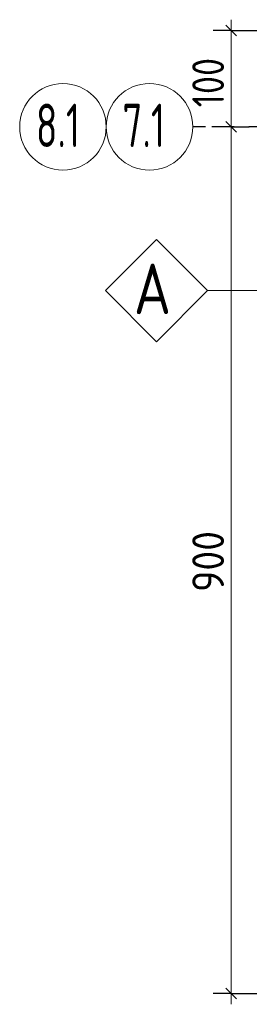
# Model space of a CAD drawing. Header units: millimetres. Extents: x 0 to 59400, y 0 to 42000.
# Tile 26 of 29: x 50240 to 51832, y 20592 to 27408. Entities that reach past the tile are written whole.
import ezdxf

# ---------------------------------------------------------------- set-up
doc = ezdxf.new("R2010")
doc.units = ezdxf.units.MM
doc.linetypes.add('______5', pattern=[1100, 800, -100, 100, -100])
doc.layers.add('Standard', color=7, linetype='Continuous', lineweight=25)
doc.layers.add('Позиционная метка линия выноска', color=7, linetype='Continuous', lineweight=13)
doc.layers.add('Оси', color=7, linetype='______5', lineweight=13, true_color=0x656565)
doc.styles.add('ISOCPEUR', font='txt')

msp = doc.modelspace()

# ---------------------------------------------------------------- linework, layer by layer
at = {"layer": 'Standard', "color": 7, "linetype": 'Continuous', "lineweight": 13, "transparency": 33554687}
for p, q in [((51706.9, 27333.3), (51706.9, 27408.3)), ((51706.9, 27333.3), (51706.9, 26666.7)), ((51706.9, 26666.7), (51706.9, 20666.7)), ((51706.9, 20666.7), (51706.9, 20591.7))]:
    msp.add_line(p, q, dxfattribs=at)
at = {"layer": 'Standard', "color": 7, "linetype": 'Continuous', "lineweight": 25, "transparency": 33554687}
for p, q in [((51669.4, 27370.8), (51744.4, 27295.8)), ((51669.4, 26704.2), (51744.4, 26629.2)), ((51669.4, 20704.2), (51744.4, 20629.2))]:
    msp.add_line(p, q, dxfattribs=at)
at = {"layer": 'Standard', "color": 251, "linetype": 'Continuous', "lineweight": -3, "true_color": 0x656565, "transparency": 33554687}
for p, q in [((51706.9, 27333.3), (51581.9, 27333.3)), ((51706.9, 27333.3), (51831.9, 27333.3)), ((51706.9, 27333.3), (51973.6, 27333.3)), ((51706.9, 26666.7), (51581.9, 26666.7)), ((51706.9, 26666.7), (51831.9, 26666.7)), ((51706.9, 20666.7), (51581.9, 20666.7)), ((51706.9, 20666.7), (51831.9, 20666.7)), ((51706.9, 20666.7), (51973.6, 20666.7))]:
    msp.add_line(p, q, dxfattribs=at)
msp.add_lwpolyline([(51706.9, 26666.7), (51689.9, 26666.7), (51689.9, 26666.7), (51573.6, 26666.7)], dxfattribs=at)
at = {"layer": 'Оси', "color": 8, "linetype": '______5', "lineweight": -3, "transparency": 33554687}
msp.add_line((54827.9, 26666.7), (51440.3, 26666.7), dxfattribs=at)
at = {"layer": 'Оси', "color": 7, "linetype": 'Continuous', "lineweight": 13, "transparency": 33554687}
for centre in [(50540.3, 26666.7), (51140.3, 26666.7)]:
    msp.add_circle(centre, 300, dxfattribs=at)
at = {"layer": 'Позиционная метка линия выноска', "color": 7, "linetype": 'Continuous', "lineweight": 13, "transparency": 33554687}
msp.add_lwpolyline([(53333.9, 25532.8), (51542.9, 25532.8), (51189.3, 25886.3), (50835.8, 25532.8), (51189.3, 25179.2), (51542.9, 25532.8), (53333.9, 25532.8)], dxfattribs=at)

# ---------------------------------------------------------------- texts
at = {"layer": 'Standard', "color": 7, "linetype": 'Continuous', "lineweight": 25, "transparency": 33554687, "char_height": 220, "attachment_point": 7, "rotation": 90, "style": 'ISOCPEUR'}
for s, insert, width in [('\\W0.83;100', (51656.9, 26802), 508.571), ('\\W0.91;900', (51656.9, 23446.7), 561.996)]:
    msp.add_mtext(s, dxfattribs=dict(at, insert=insert, width=width))
at = {"layer": 'Standard', "color": 7, "linetype": 'Continuous', "lineweight": 35, "transparency": 33554687, "insert": (51031.8, 25369.5), "char_height": 350, "width": 458.079, "attachment_point": 7, "style": 'ISOCPEUR'}
msp.add_mtext('\\W0.82;А', dxfattribs=at)
at = {"layer": 'Оси', "color": 7, "linetype": 'Continuous', "lineweight": 25, "transparency": 33554687, "char_height": 300, "width": 473.399, "attachment_point": 7, "style": 'ISOCPEUR'}
for s, insert in [('\\W0.66;8.1', (50352.8, 26526.7)), ('\\W0.66;7.1', (50952.8, 26526.7))]:
    msp.add_mtext(s, dxfattribs=dict(at, insert=insert))

doc.saveas('drawing.dxf')
